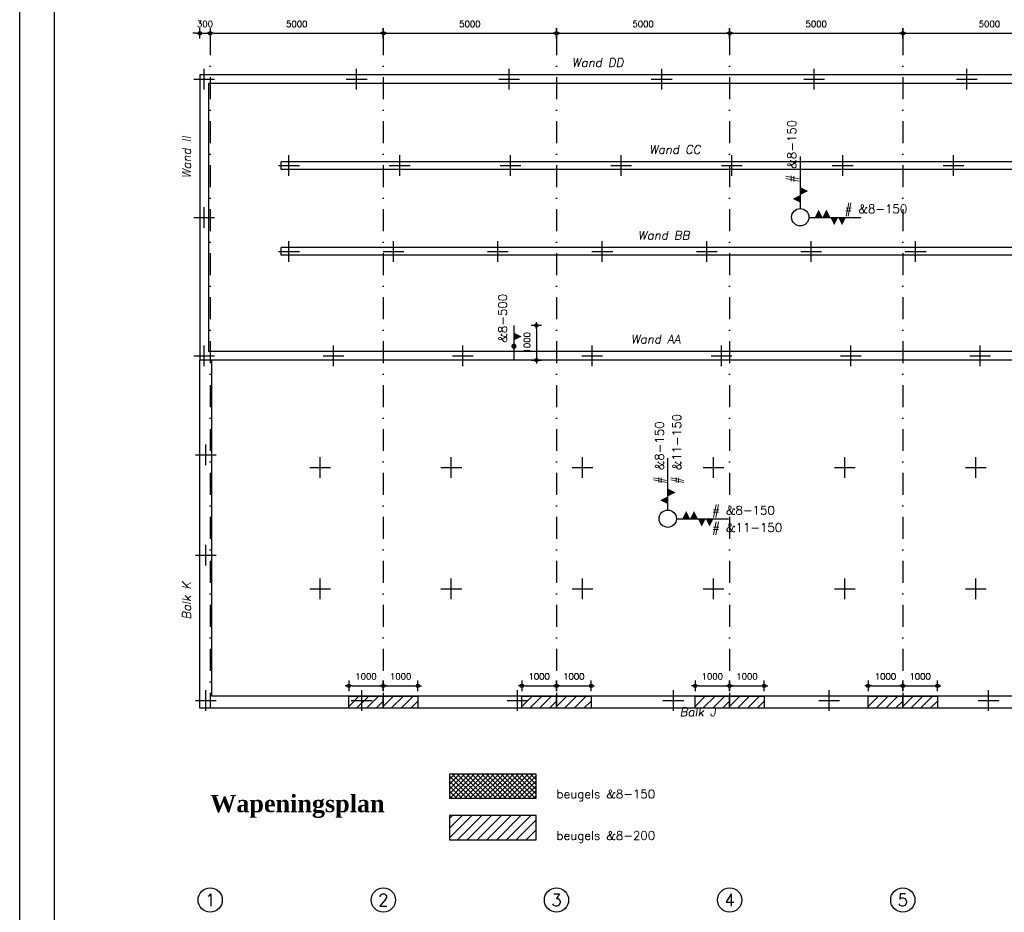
# Model space of a CAD drawing. Extents: x 0 to 139900, y 0 to 143500.
# Tile 19 of 34: x 0 to 28431, y 88104 to 113891. Entities that reach past the tile are written whole.
import ezdxf
from ezdxf.enums import TextEntityAlignment as Align

# ---------------------------------------------------------------- set-up
doc = ezdxf.new("R2010")
doc.units = 0
doc.header["$LTSCALE"] = 100
doc.header["$PDMODE"] = 3
doc.header["$PDSIZE"] = -3
doc.linetypes.add('DASHDOT2', pattern=[12.7, 6.35, -3.175, 0, -3.175])
doc.layers.get('0').update_dxf_attribs({"linetype": 'CONTINUOUS'})
doc.layers.get('DEFPOINTS').update_dxf_attribs({"linetype": 'CONTINUOUS'})
for name, color, linetype in [('A--A$1C-_CIRKEL', 3, 'CONTINUOUS'), ('A--A23--_F1---_ROOSTER', 8, 'CONTINUOUS'), ('A--L$2A-', 7, 'CONTINUOUS'), ('A--L$2A-_F123-', 1, 'CONTINUOUS'), ('A--L$7A-_STRAMIEN', 1, 'DASHDOT2'), ('A--L$9A-_F123-', 1, 'CONTINUOUS'), ('A--L16--_F123-', 3, 'CONTINUOUS'), ('A--M$1A-_F123-_MAATV', 7, 'CONTINUOUS'), ('A--T$1A-_F123-_0_25MM', 2, 'CONTINUOUS'), ('A--T$1A-_F123-_0_35MM', 3, 'CONTINUOUS')]:
    doc.layers.add(name, color=color, linetype=linetype)
doc.styles.add('0_25', font='ROMANS.shx', dxfattribs={"height": 250})
doc.styles.add('ALFA-0_25', font='ROMANS')
doc.styles.add('BALKEN', font='romand.shx', dxfattribs={"height": 180})
doc.styles.add('DLV5', font='TIMESBD.TTF')
doc.styles.add('MISO', font='ROMANS.shx')
doc.dimstyles.new('DLV18', dxfattribs={"dimscale": 100, "dimtxt": 1.8, "dimasz": 1, "dimexe": 0, "dimexo": 0, "dimgap": 0, "dimtad": 0, "dimdec": 0, "dimrnd": 1, "dimzin": 0, "dimtxsty": 'MISO', "dimblk1": '$DIMDLV', "dimblk2": '$DIMDLV', "dimsah": 1, "dimcen": 0, "dimse1": 1, "dimse2": 1, "dimclrd": 256, "dimclre": 256, "dimclrt": 1, "dimazin": 3, "dimtfac": 1, "dimtdec": 0, "dimtix": 1, "dimtmove": 0, "dimatfit": 3, "dimtvp": 1.5, "dimtolj": 1, "dimtzin": 0})

# ---------------------------------------------------------------- blocks, each defined once
blk = doc.blocks.new('CIRKEL')
at = {"layer": 'A--A$1C-_CIRKEL'}
blk.add_circle((0, 0), 350, dxfattribs=at)
blk = doc.blocks.new('KA-A0-1X')
at = {"layer": 'A--L$2A-_F123-'}
blk.add_lwpolyline([(0, 0), (0, 841), (1399, 841), (1399, 0)], close=True, dxfattribs=at)
at = {"layer": 'A--L$2A-_F123-', "color": 4}
blk.add_lwpolyline([(10, 10), (1389, 10), (1389, 831), (10, 831)], close=True, dxfattribs=at)
blk = doc.blocks.new('$DIMDLV')
at = {"color": 0}
for p, q in [((-1, 0), (1, 0)), ((0, -1.5), (0, 1.5))]:
    blk.add_line(p, q, dxfattribs=at)
blk.add_circle((0, 0), 0.5, dxfattribs=at)
blk = doc.blocks.new('*D277')
at = {"layer": 'A--M$1A-_F123-_MAATV', "linetype": 'CONTINUOUS'}
blk.add_line((25600, 113497), (30400, 113497), dxfattribs=at)
at = {"layer": 'DEFPOINTS', "color": 0, "linetype": 'CONTINUOUS'}
for p in [(25500, 113497), (30500, 113497), (30500, 113497)]:
    blk.add_point(p, dxfattribs=at)
at = {"layer": 'A--M$1A-_F123-_MAATV', "linetype": 'CONTINUOUS', "xscale": 100, "yscale": 100, "zscale": 100, "rotation": 180}
blk.add_blockref('$DIMDLV', (25500, 113497), dxfattribs=at)
at = {"layer": 'A--M$1A-_F123-_MAATV', "linetype": 'CONTINUOUS', "xscale": 100, "yscale": 100, "zscale": 100}
blk.add_blockref('$DIMDLV', (30500, 113497), dxfattribs=at)
at = {"layer": 'A--M$1A-_F123-_MAATV', "color": 1, "linetype": 'CONTINUOUS', "insert": (28000, 113767), "char_height": 180, "attachment_point": 5, "style": 'MISO'}
blk.add_mtext('\\A1;5000', dxfattribs=at)
blk = doc.blocks.new('*D280')
at = {"layer": 'A--M$1A-_F123-_MAATV', "linetype": 'CONTINUOUS'}
blk.add_line((10600, 113497), (15400, 113497), dxfattribs=at)
at = {"layer": 'DEFPOINTS', "color": 0, "linetype": 'CONTINUOUS'}
for p in [(10500, 113497), (15500, 113497), (15500, 113497)]:
    blk.add_point(p, dxfattribs=at)
at = {"layer": 'A--M$1A-_F123-_MAATV', "linetype": 'CONTINUOUS', "xscale": 100, "yscale": 100, "zscale": 100, "rotation": 180}
blk.add_blockref('$DIMDLV', (10500, 113497), dxfattribs=at)
at = {"layer": 'A--M$1A-_F123-_MAATV', "linetype": 'CONTINUOUS', "xscale": 100, "yscale": 100, "zscale": 100}
blk.add_blockref('$DIMDLV', (15500, 113497), dxfattribs=at)
at = {"layer": 'A--M$1A-_F123-_MAATV', "color": 1, "linetype": 'CONTINUOUS', "insert": (13000, 113767), "char_height": 180, "attachment_point": 5, "style": 'MISO'}
blk.add_mtext('\\A1;5000', dxfattribs=at)
blk = doc.blocks.new('*D278')
at = {"layer": 'A--M$1A-_F123-_MAATV', "linetype": 'CONTINUOUS'}
blk.add_line((5600, 113497), (10400, 113497), dxfattribs=at)
at = {"layer": 'DEFPOINTS', "color": 0, "linetype": 'CONTINUOUS'}
for p in [(5500, 113497), (10500, 113497), (10500, 113497)]:
    blk.add_point(p, dxfattribs=at)
at = {"layer": 'A--M$1A-_F123-_MAATV', "linetype": 'CONTINUOUS', "xscale": 100, "yscale": 100, "zscale": 100, "rotation": 180}
blk.add_blockref('$DIMDLV', (5500, 113497), dxfattribs=at)
at = {"layer": 'A--M$1A-_F123-_MAATV', "linetype": 'CONTINUOUS', "xscale": 100, "yscale": 100, "zscale": 100}
blk.add_blockref('$DIMDLV', (10500, 113497), dxfattribs=at)
at = {"layer": 'A--M$1A-_F123-_MAATV', "color": 1, "linetype": 'CONTINUOUS', "insert": (8000, 113767), "char_height": 180, "attachment_point": 5, "style": 'MISO'}
blk.add_mtext('\\A1;5000', dxfattribs=at)
blk = doc.blocks.new('*D279')
at = {"layer": 'A--M$1A-_F123-_MAATV', "linetype": 'CONTINUOUS'}
for p, q in [((5100, 113497), (5000, 113497)), ((5200, 113497), (5500, 113497)), ((5600, 113497), (5700, 113497))]:
    blk.add_line(p, q, dxfattribs=at)
at = {"layer": 'DEFPOINTS', "color": 0, "linetype": 'CONTINUOUS'}
for p in [(5500, 113497), (5500, 113497), (5200, 112297)]:
    blk.add_point(p, dxfattribs=at)
at = {"layer": 'A--M$1A-_F123-_MAATV', "linetype": 'CONTINUOUS', "xscale": 100, "yscale": 100, "zscale": 100}
blk.add_blockref('$DIMDLV', (5200, 113497), dxfattribs=at)
at = {"layer": 'A--M$1A-_F123-_MAATV', "linetype": 'CONTINUOUS', "xscale": 100, "yscale": 100, "zscale": 100, "rotation": 180}
blk.add_blockref('$DIMDLV', (5500, 113497), dxfattribs=at)
at = {"layer": 'A--M$1A-_F123-_MAATV', "color": 1, "linetype": 'CONTINUOUS', "insert": (5350, 113767), "char_height": 180, "attachment_point": 5, "style": 'MISO'}
blk.add_mtext('\\A1;300', dxfattribs=at)
blk = doc.blocks.new('*D281')
at = {"layer": 'A--M$1A-_F123-_MAATV', "linetype": 'CONTINUOUS'}
blk.add_line((20600, 113497), (25400, 113497), dxfattribs=at)
at = {"layer": 'DEFPOINTS', "color": 0, "linetype": 'CONTINUOUS'}
for p in [(20500, 113497), (25500, 113497), (25500, 113497)]:
    blk.add_point(p, dxfattribs=at)
at = {"layer": 'A--M$1A-_F123-_MAATV', "linetype": 'CONTINUOUS', "xscale": 100, "yscale": 100, "zscale": 100, "rotation": 180}
blk.add_blockref('$DIMDLV', (20500, 113497), dxfattribs=at)
at = {"layer": 'A--M$1A-_F123-_MAATV', "linetype": 'CONTINUOUS', "xscale": 100, "yscale": 100, "zscale": 100}
blk.add_blockref('$DIMDLV', (25500, 113497), dxfattribs=at)
at = {"layer": 'A--M$1A-_F123-_MAATV', "color": 1, "linetype": 'CONTINUOUS', "insert": (23000, 113767), "char_height": 180, "attachment_point": 5, "style": 'MISO'}
blk.add_mtext('\\A1;5000', dxfattribs=at)
blk = doc.blocks.new('*D282')
at = {"layer": 'A--M$1A-_F123-_MAATV', "linetype": 'CONTINUOUS'}
blk.add_line((15600, 113497), (20400, 113497), dxfattribs=at)
at = {"layer": 'DEFPOINTS', "color": 0, "linetype": 'CONTINUOUS'}
for p in [(15500, 113497), (20500, 113497), (20500, 113497)]:
    blk.add_point(p, dxfattribs=at)
at = {"layer": 'A--M$1A-_F123-_MAATV', "linetype": 'CONTINUOUS', "xscale": 100, "yscale": 100, "zscale": 100, "rotation": 180}
blk.add_blockref('$DIMDLV', (15500, 113497), dxfattribs=at)
at = {"layer": 'A--M$1A-_F123-_MAATV', "linetype": 'CONTINUOUS', "xscale": 100, "yscale": 100, "zscale": 100}
blk.add_blockref('$DIMDLV', (20500, 113497), dxfattribs=at)
at = {"layer": 'A--M$1A-_F123-_MAATV', "color": 1, "linetype": 'CONTINUOUS', "insert": (18000, 113767), "char_height": 180, "attachment_point": 5, "style": 'MISO'}
blk.add_mtext('\\A1;5000', dxfattribs=at)
blk = doc.blocks.new('PP99001-')
at = {"layer": 'A--L$9A-_F123-', "color": 2}
for p, q in [((0, -300), (0, 300)), ((-300, 0), (300, 0))]:
    blk.add_line(p, q, dxfattribs=at)
blk = doc.blocks.new('*D289')
at = {"layer": 'A--M$1A-_F123-_MAATV', "linetype": 'CONTINUOUS'}
blk.add_line((14921, 104957), (14921, 104157), dxfattribs=at)
at = {"layer": 'DEFPOINTS', "color": 0, "linetype": 'CONTINUOUS'}
for p in [(14271, 105057), (14271, 104057), (14921, 104057)]:
    blk.add_point(p, dxfattribs=at)
at = {"layer": 'A--M$1A-_F123-_MAATV', "linetype": 'CONTINUOUS', "xscale": 100, "yscale": 100, "zscale": 100}
for p, rotation in [((14921, 105057), 90), ((14921, 104057), 270)]:
    blk.add_blockref('$DIMDLV', p, dxfattribs=dict(at, rotation=rotation))
at = {"layer": 'A--M$1A-_F123-_MAATV', "color": 1, "linetype": 'CONTINUOUS', "insert": (14651, 104557), "char_height": 180, "attachment_point": 5, "rotation": 90, "style": 'MISO'}
blk.add_mtext('\\A1;1000', dxfattribs=at)
blk = doc.blocks.new('*D341')
at = {"layer": 'A--M$1A-_F123-_MAATV'}
blk.add_line((25600, 94647), (26400, 94647), dxfattribs=at)
at = {"layer": 'DEFPOINTS', "color": 0}
for p in [(26500, 94647), (25500, 94347), (26500, 94347)]:
    blk.add_point(p, dxfattribs=at)
at = {"layer": 'A--M$1A-_F123-_MAATV', "xscale": 100, "yscale": 100, "zscale": 100, "rotation": 180}
blk.add_blockref('$DIMDLV', (25500, 94647), dxfattribs=at)
at = {"layer": 'A--M$1A-_F123-_MAATV', "xscale": 100, "yscale": 100, "zscale": 100}
blk.add_blockref('$DIMDLV', (26500, 94647), dxfattribs=at)
at = {"layer": 'A--M$1A-_F123-_MAATV', "color": 1, "insert": (26000, 94917), "char_height": 180, "attachment_point": 5, "style": 'MISO'}
blk.add_mtext('\\A1;1000', dxfattribs=at)
blk = doc.blocks.new('*D342')
at = {"layer": 'A--M$1A-_F123-_MAATV'}
blk.add_line((24600, 94647), (25400, 94647), dxfattribs=at)
at = {"layer": 'DEFPOINTS', "color": 0}
for p in [(25500, 94647), (24500, 94347), (25500, 94347)]:
    blk.add_point(p, dxfattribs=at)
at = {"layer": 'A--M$1A-_F123-_MAATV', "xscale": 100, "yscale": 100, "zscale": 100, "rotation": 180}
blk.add_blockref('$DIMDLV', (24500, 94647), dxfattribs=at)
at = {"layer": 'A--M$1A-_F123-_MAATV', "xscale": 100, "yscale": 100, "zscale": 100}
blk.add_blockref('$DIMDLV', (25500, 94647), dxfattribs=at)
at = {"layer": 'A--M$1A-_F123-_MAATV', "color": 1, "insert": (25000, 94917), "char_height": 180, "attachment_point": 5, "style": 'MISO'}
blk.add_mtext('\\A1;1000', dxfattribs=at)
blk = doc.blocks.new('*D345')
at = {"layer": 'A--M$1A-_F123-_MAATV'}
blk.add_line((20600, 94647), (21400, 94647), dxfattribs=at)
at = {"layer": 'DEFPOINTS', "color": 0}
for p in [(21500, 94647), (20500, 94347), (21500, 94347)]:
    blk.add_point(p, dxfattribs=at)
at = {"layer": 'A--M$1A-_F123-_MAATV', "xscale": 100, "yscale": 100, "zscale": 100, "rotation": 180}
blk.add_blockref('$DIMDLV', (20500, 94647), dxfattribs=at)
at = {"layer": 'A--M$1A-_F123-_MAATV', "xscale": 100, "yscale": 100, "zscale": 100}
blk.add_blockref('$DIMDLV', (21500, 94647), dxfattribs=at)
at = {"layer": 'A--M$1A-_F123-_MAATV', "color": 1, "insert": (21000, 94917), "char_height": 180, "attachment_point": 5, "style": 'MISO'}
blk.add_mtext('\\A1;1000', dxfattribs=at)
blk = doc.blocks.new('*D346')
at = {"layer": 'A--M$1A-_F123-_MAATV'}
blk.add_line((19600, 94647), (20400, 94647), dxfattribs=at)
at = {"layer": 'DEFPOINTS', "color": 0}
for p in [(20500, 94647), (19500, 94347), (20500, 94347)]:
    blk.add_point(p, dxfattribs=at)
at = {"layer": 'A--M$1A-_F123-_MAATV', "xscale": 100, "yscale": 100, "zscale": 100, "rotation": 180}
blk.add_blockref('$DIMDLV', (19500, 94647), dxfattribs=at)
at = {"layer": 'A--M$1A-_F123-_MAATV', "xscale": 100, "yscale": 100, "zscale": 100}
blk.add_blockref('$DIMDLV', (20500, 94647), dxfattribs=at)
at = {"layer": 'A--M$1A-_F123-_MAATV', "color": 1, "insert": (20000, 94917), "char_height": 180, "attachment_point": 5, "style": 'MISO'}
blk.add_mtext('\\A1;1000', dxfattribs=at)
blk = doc.blocks.new('*D347')
at = {"layer": 'A--M$1A-_F123-_MAATV'}
blk.add_line((15600, 94647), (16400, 94647), dxfattribs=at)
at = {"layer": 'DEFPOINTS', "color": 0}
for p in [(16500, 94647), (15500, 94347), (16500, 94347)]:
    blk.add_point(p, dxfattribs=at)
at = {"layer": 'A--M$1A-_F123-_MAATV', "xscale": 100, "yscale": 100, "zscale": 100, "rotation": 180}
blk.add_blockref('$DIMDLV', (15500, 94647), dxfattribs=at)
at = {"layer": 'A--M$1A-_F123-_MAATV', "xscale": 100, "yscale": 100, "zscale": 100}
blk.add_blockref('$DIMDLV', (16500, 94647), dxfattribs=at)
at = {"layer": 'A--M$1A-_F123-_MAATV', "color": 1, "insert": (16000, 94917), "char_height": 180, "attachment_point": 5, "style": 'MISO'}
blk.add_mtext('\\A1;1000', dxfattribs=at)
blk = doc.blocks.new('*D348')
at = {"layer": 'A--M$1A-_F123-_MAATV'}
blk.add_line((14600, 94647), (15400, 94647), dxfattribs=at)
at = {"layer": 'DEFPOINTS', "color": 0}
for p in [(15500, 94647), (14500, 94347), (15500, 94347)]:
    blk.add_point(p, dxfattribs=at)
at = {"layer": 'A--M$1A-_F123-_MAATV', "xscale": 100, "yscale": 100, "zscale": 100, "rotation": 180}
blk.add_blockref('$DIMDLV', (14500, 94647), dxfattribs=at)
at = {"layer": 'A--M$1A-_F123-_MAATV', "xscale": 100, "yscale": 100, "zscale": 100}
blk.add_blockref('$DIMDLV', (15500, 94647), dxfattribs=at)
at = {"layer": 'A--M$1A-_F123-_MAATV', "color": 1, "insert": (15000, 94917), "char_height": 180, "attachment_point": 5, "style": 'MISO'}
blk.add_mtext('\\A1;1000', dxfattribs=at)
blk = doc.blocks.new('*D350')
at = {"layer": 'A--M$1A-_F123-_MAATV'}
blk.add_line((9600, 94647), (10400, 94647), dxfattribs=at)
at = {"layer": 'DEFPOINTS', "color": 0}
for p in [(10500, 94647), (9500, 94347), (10500, 94347)]:
    blk.add_point(p, dxfattribs=at)
at = {"layer": 'A--M$1A-_F123-_MAATV', "xscale": 100, "yscale": 100, "zscale": 100, "rotation": 180}
blk.add_blockref('$DIMDLV', (9500, 94647), dxfattribs=at)
at = {"layer": 'A--M$1A-_F123-_MAATV', "xscale": 100, "yscale": 100, "zscale": 100}
blk.add_blockref('$DIMDLV', (10500, 94647), dxfattribs=at)
at = {"layer": 'A--M$1A-_F123-_MAATV', "color": 1, "insert": (10000, 94917), "char_height": 180, "attachment_point": 5, "style": 'MISO'}
blk.add_mtext('\\A1;1000', dxfattribs=at)
blk = doc.blocks.new('*D349')
at = {"layer": 'A--M$1A-_F123-_MAATV'}
blk.add_line((10600, 94647), (11400, 94647), dxfattribs=at)
at = {"layer": 'DEFPOINTS', "color": 0}
for p in [(11500, 94647), (10500, 94347), (11500, 94347)]:
    blk.add_point(p, dxfattribs=at)
at = {"layer": 'A--M$1A-_F123-_MAATV', "xscale": 100, "yscale": 100, "zscale": 100, "rotation": 180}
blk.add_blockref('$DIMDLV', (10500, 94647), dxfattribs=at)
at = {"layer": 'A--M$1A-_F123-_MAATV', "xscale": 100, "yscale": 100, "zscale": 100}
blk.add_blockref('$DIMDLV', (11500, 94647), dxfattribs=at)
at = {"layer": 'A--M$1A-_F123-_MAATV', "color": 1, "insert": (11000, 94917), "char_height": 180, "attachment_point": 5, "style": 'MISO'}
blk.add_mtext('\\A1;1000', dxfattribs=at)

msp = doc.modelspace()

# ---------------------------------------------------------------- hatches: boundary and pattern name
at = {"layer": 'A--L16--_F123-'}
h = msp.add_hatch(dxfattribs=at)
h.set_pattern_fill('_USER', color=8, scale=200, angle=135, style=0, pattern_type=0)
h.set_pattern_definition([(45, (-90430, 8547.05), (141.42136, -141.42136), [])])
h.paths.add_polyline_path([(9500, 93997), (9500, 94347), (10500, 94347), (10500, 93997)])
h = msp.add_hatch(dxfattribs=at)
h.set_pattern_fill('_USER', color=8, scale=200, angle=135, style=0, pattern_type=0)
h.set_pattern_definition([(45, (-89430, 8547.05), (141.42136, -141.42136), [])])
h.paths.add_polyline_path([(10500, 93997), (10500, 94347), (11500, 94347), (11500, 93997)])
h = msp.add_hatch(dxfattribs=at)
h.set_pattern_fill('_USER', color=8, scale=200, angle=135, style=0, pattern_type=0)
h.set_pattern_definition([(45, (-85430, 8547.05), (141.42136, -141.42136), [])])
h.paths.add_polyline_path([(14500, 93997), (14500, 94347), (15500, 94347), (15500, 93997)])
h = msp.add_hatch(dxfattribs=at)
h.set_pattern_fill('_USER', color=8, scale=200, angle=135, style=0, pattern_type=0)
h.set_pattern_definition([(45, (-84430, 8547.05), (141.42136, -141.42136), [])])
h.paths.add_polyline_path([(15500, 93997), (15500, 94347), (16500, 94347), (16500, 93997)])
h = msp.add_hatch(dxfattribs=at)
h.set_pattern_fill('_USER', color=8, scale=200, angle=135, style=0, pattern_type=0)
h.set_pattern_definition([(45, (-80430, 8547.05), (141.42136, -141.42136), [])])
h.paths.add_polyline_path([(19500, 93997), (19500, 94347), (20500, 94347), (20500, 93997)])
h = msp.add_hatch(dxfattribs=at)
h.set_pattern_fill('_USER', color=8, scale=200, angle=135, style=0, pattern_type=0)
h.set_pattern_definition([(45, (-79430, 8547.05), (141.42136, -141.42136), [])])
h.paths.add_polyline_path([(20500, 93997), (20500, 94347), (21500, 94347), (21500, 93997)])
h = msp.add_hatch(dxfattribs=at)
h.set_pattern_fill('_USER', color=8, scale=200, angle=135, style=0, pattern_type=0)
h.set_pattern_definition([(45, (-75430, 8547.05), (141.42136, -141.42136), [])])
h.paths.add_polyline_path([(24500, 93997), (24500, 94347), (25500, 94347), (25500, 93997)])
h = msp.add_hatch(dxfattribs=at)
h.set_pattern_fill('_USER', color=8, scale=200, angle=135, style=0, pattern_type=0)
h.set_pattern_definition([(45, (-74430, 8547.05), (141.42136, -141.42136), [])])
h.paths.add_polyline_path([(25500, 93997), (25500, 94347), (26500, 94347), (26500, 93997)])
h = msp.add_hatch(dxfattribs=at)
h.set_pattern_fill('_USER', color=8, scale=100, angle=45, style=0, double=1, pattern_type=0)
h.set_pattern_definition([(45, (-2251.95, 67.05), (-70.71068, 70.71068), []), (135, (-2251.95, 67.05), (-70.71068, -70.71068), [])])
h.paths.add_polyline_path([(12414.2, 91397), (14914.2, 91397), (14914.2, 92097), (12414.2, 92097)])
h = msp.add_hatch(dxfattribs=at)
h.set_pattern_fill('_USER', color=8, scale=200, angle=45, style=0, pattern_type=0)
h.set_pattern_definition([(45, (-2251.95, 67.05), (-141.42136, 141.42136), [])])
h.paths.add_polyline_path([(12414.2, 90197), (14914.2, 90197), (14914.2, 90897), (12414.2, 90897)])

# ---------------------------------------------------------------- linework, layer by layer
at = {"layer": 'A--A23--_F1---_ROOSTER', "linetype": 'CONTINUOUS'}
for points in [[(12414.2, 91397), (14914.2, 91397), (14914.2, 92097), (12414.2, 92097)], [(12414.2, 90197), (14914.2, 90197), (14914.2, 90897), (12414.2, 90897)]]:
    msp.add_lwpolyline(points, close=True, dxfattribs=at)
at = {"layer": 'A--L$7A-_STRAMIEN'}
for p, q in [((5500, 113497), (5500, 93997)), ((10500, 113497), (10500, 93997)), ((15500, 113497), (15500, 93997)), ((20500, 113497), (20500, 93997)), ((25500, 113497), (25500, 93997))]:
    msp.add_line(p, q, dxfattribs=at)
at = {"layer": 'A--L16--_F123-', "color": 8}
for p, q in [((45090, 112297), (5200, 112297)), ((5200, 112297), (5200, 104057)), ((44840, 112047), (5450, 112047)), ((5450, 112047), (5450, 104307)), ((43060, 109787), (7550, 109787)), ((7550, 109567), (7550, 109787)), ((42840, 109567), (7550, 109567)), ((41060, 107307), (7550, 107307)), ((7550, 107087), (7550, 107307)), ((40840, 107087), (7550, 107087)), ((38810, 104057), (5200, 104057)), ((5200, 93997), (5200, 104057)), ((39060, 104307), (5450, 104307)), ((5550, 94347), (5550, 104057)), ((34522, 94347), (5550, 94347)), ((34872, 93997), (5200, 93997))]:
    msp.add_line(p, q, dxfattribs=at)
for points in [[(9500, 93997), (9500, 94347), (10500, 94347), (10500, 93997)], [(10500, 93997), (10500, 94347), (11500, 94347), (11500, 93997)], [(14500, 93997), (14500, 94347), (15500, 94347), (15500, 93997)], [(15500, 93997), (15500, 94347), (16500, 94347), (16500, 93997)], [(19500, 93997), (19500, 94347), (20500, 94347), (20500, 93997)], [(20500, 93997), (20500, 94347), (21500, 94347), (21500, 93997)], [(24500, 93997), (24500, 94347), (25500, 94347), (25500, 93997)], [(25500, 93997), (25500, 94347), (26500, 94347), (26500, 93997)]]:
    msp.add_lwpolyline(points, close=True, dxfattribs=at)
at = {"layer": 'A--T$1A-_F123-_0_25MM', "color": 7}
for points in [[(5200, 112297, 0, 100, 0), (5491.9, 112227.8, 0, 0, 0), (22294.6, 108242.4, 0, 0, 0)], [(38886, 104307, 0, 100, 0), (38594.1, 104376.3, 0, 0, 0), (22781.1, 108127, 0, 0, 0)], [(38886, 104457, 0, 100, 0), (38586, 104457, 0, 0, 0), (38586, 104457, 0, 0, 0), (5500, 104457, 100, 0, 0), (5200, 104457, 0, 0, 0)], [(5200, 104057, 0, 100, 0), (5484.1, 103960.7, 0, 0, 0), (18476.4, 99555.8, 0, 0, 0)], [(34872, 93997, 0, 100, 0), (34587.9, 94093.4, 0, 0, 0), (18949.9, 99395.3, 0, 0, 0)]]:
    msp.add_lwpolyline(points, format="xyseb", dxfattribs=at)
at = {"layer": 'A--T$1A-_F123-_0_25MM', "color": 7, "const_width": 75}
msp.add_lwpolyline([(14233.3, 104457, 1), (14308.3, 104457, 1)], format="xyb", close=True, dxfattribs=at)
at = {"layer": 'A--T$1A-_F123-_0_35MM', "color": 3}
for p, q in [((22541.7, 108434.7), (22541.7, 109934.7)), ((22787.8, 108180.8), (24287.8, 108180.8)), ((14270.8, 105057), (14270.8, 104057)), ((18717, 99725.5), (18717, 101225.5)), ((18963.1, 99471.7), (20463.1, 99471.7))]:
    msp.add_line(p, q, dxfattribs=at)
for centre in [(22537.8, 108184.7), (18713.1, 99475.6)]:
    msp.add_circle(centre, 250, dxfattribs=at)
for points in [[(22541.7, 109054), (22766.7, 108941.5), (22541.7, 108829)], [(22541.7, 108604), (22316.7, 108716.5), (22541.7, 108829)], [(22957.1, 108180.8), (23069.6, 108405.8), (23182.1, 108180.8)], [(23182.1, 108180.8), (23294.6, 108405.8), (23407.1, 108180.8)], [(23632.1, 108180.8), (23519.6, 107955.8), (23407.1, 108180.8)], [(23857.1, 108180.9), (23744.6, 107955.9), (23632.1, 108180.8)], [(14270.7, 104627.8), (14495.8, 104740.3), (14270.8, 104852.8)], [(18717.1, 99894.9), (18492, 100007.3), (18717, 100119.9)], [(18717, 100344.9), (18942, 100232.4), (18717, 100119.9)], [(19132.4, 99471.6), (19244.9, 99696.6), (19357.4, 99471.7)], [(19357.4, 99471.7), (19469.9, 99696.7), (19582.4, 99471.7)], [(19807.4, 99471.7), (19695, 99246.7), (19582.4, 99471.7)], [(20032.4, 99471.7), (19920, 99246.7), (19807.4, 99471.7)]]:
    msp.add_solid(points, dxfattribs=at)

# ---------------------------------------------------------------- block references
for p in [(5325, 112172), (9729.4, 112172), (14133.9, 112172), (18538.3, 112172), (22942.8, 112172), (27347.2, 112172), (7775, 109677), (10972.7, 109677), (14170.5, 109677), (17368.2, 109677), (20565.9, 109677), (23763.6, 109677), (26961.4, 109677), (5325, 108177), (7775, 107197), (10790.9, 107197), (13806.8, 107197), (16822.7, 107197), (19838.6, 107197), (22854.5, 107197), (25870.5, 107197), (5325, 104182), (9059.4, 104182), (12793.9, 104182), (16528.3, 104182), (20262.8, 104182), (23997.2, 104182), (27731.7, 104182), (5375, 101322), (8675, 100952), (12462, 100952), (16249, 100952), (20036, 100952), (23823, 100952), (27610, 100952), (5375, 98422), (8675, 97452), (12462, 97452), (16249, 97452), (20036, 97452), (23823, 97452), (27610, 97452), (5375, 94222), (9875, 94222), (14375, 94222), (18875, 94222), (23375, 94222), (27975, 94222)]:
    msp.add_blockref('PP99001-', p)
at = {"layer": 'A--L$2A-', "xscale": 100, "yscale": 100}
msp.add_blockref('KA-A0-1X', (0, 59400), dxfattribs=at)
at = {"layer": 'A--M$1A-_F123-_MAATV'}
ref = msp.add_blockref('CIRKEL', (5500, 88460), dxfattribs=at)
ref.add_attrib('A', '1', dxfattribs={"layer": 'A--T$1A-_F123-_0_25MM', "height": 350, "style": 'ALFA-0_25'}).set_placement((5500, 88460), align=Align.MIDDLE_CENTER)
ref = msp.add_blockref('CIRKEL', (10500, 88460), dxfattribs=at)
ref.add_attrib('A', '2', dxfattribs={"layer": 'A--T$1A-_F123-_0_25MM', "height": 350, "style": 'ALFA-0_25'}).set_placement((10500, 88460), align=Align.MIDDLE_CENTER)
ref = msp.add_blockref('CIRKEL', (15500, 88460), dxfattribs=at)
ref.add_attrib('A', '3', dxfattribs={"layer": 'A--T$1A-_F123-_0_25MM', "height": 350, "style": 'ALFA-0_25'}).set_placement((15500, 88460), align=Align.MIDDLE_CENTER)
ref = msp.add_blockref('CIRKEL', (20500, 88460), dxfattribs=at)
ref.add_attrib('A', '4', dxfattribs={"layer": 'A--T$1A-_F123-_0_25MM', "height": 350, "style": 'ALFA-0_25'}).set_placement((20500, 88460), align=Align.MIDDLE_CENTER)
ref = msp.add_blockref('CIRKEL', (25500, 88460), dxfattribs=at)
ref.add_attrib('A', '5', dxfattribs={"layer": 'A--T$1A-_F123-_0_25MM', "height": 350, "style": 'ALFA-0_25'}).set_placement((25500, 88460), align=Align.MIDDLE_CENTER)

# ---------------------------------------------------------------- texts
at = {"layer": 'A--T$1A-_F123-_0_25MM', "style": '0_25'}
for s, p in [('# &8-150', (22421.7, 109184.7)), ('# &8-150', (18597, 100475.5)), ('# &11-150', (19097, 100475.5))]:
    msp.add_text(s, height=250, rotation=90, dxfattribs=at).set_placement(p)
for s, p in [('# &8-150', (23818.9, 108300.8)), ('# &8-150', (19994.2, 99591.7)), ('# &11-150', (19994.2, 99091.7))]:
    msp.add_text(s, height=250, dxfattribs=at).set_placement(p)
msp.add_text('&8-500', height=250, rotation=90, dxfattribs=at).set_placement((14070.8, 105263.2), align=Align.CENTER)
at = {"layer": 'A--T$1A-_F123-_0_25MM', "linetype": 'CONTINUOUS', "style": '0_25'}
for s, p in [('beugels &8-150', (15500, 91397)), ('beugels &8-200', (15500, 90197))]:
    msp.add_text(s, height=250, dxfattribs=at).set_placement(p)
at = {"layer": 'A--T$1A-_F123-_0_25MM', "color": 7, "style": 'DLV5'}
msp.add_text('Wapeningsplan', height=500, dxfattribs=at).set_placement((5500, 90997))
at = {"layer": 'A--T$1A-_F123-_0_35MM', "color": 2, "style": 'BALKEN', "oblique": 10}
for s, p in [('Wand DD', (16691, 112526.2)), ('Wand CC', (18918.8, 110016.2)), ('Wand BB', (18597.7, 107536.2)), ('Wand AA', (18365.7, 104536.2)), ('Balk J', (19580.2, 93767.9))]:
    msp.add_text(s, height=250, dxfattribs=at).set_placement(p, align=Align.CENTER)
for s, p in [('Wand II', (4946.1, 109914.8)), ('Balk K', (4946.1, 97104.7))]:
    msp.add_text(s, height=250, rotation=90, dxfattribs=at).set_placement(p, align=Align.CENTER)

# ---------------------------------------------------------------- dimensions: what is measured, and where the dimension line sits
at = {"layer": 'A--M$1A-_F123-_MAATV', "linetype": 'CONTINUOUS'}
for base, p1, p2, picture, middle in [((5500, 113497), (5200, 112297), (5500, 113497), '*D279', (5350, 113767)), ((10500, 113497), (5500, 113497), (10500, 113497), '*D278', (8000, 113767)), ((15500, 113497), (10500, 113497), (15500, 113497), '*D280', (13000, 113767)), ((20500, 113497), (15500, 113497), (20500, 113497), '*D282', (18000, 113767)), ((25500, 113497), (20500, 113497), (25500, 113497), '*D281', (23000, 113767)), ((30500, 113497), (25500, 113497), (30500, 113497), '*D277', (28000, 113767))]:
    dim = msp.add_linear_dim(base=base, p1=p1, p2=p2, dimstyle='DLV18', dxfattribs=at)
    dim.commit()
    dim.dimension.update_dxf_attribs({"geometry": picture, "text_midpoint": middle})
dim = msp.add_linear_dim(base=(14920.8, 104057), p1=(14270.8, 105057), p2=(14270.8, 104057), angle=270, dimstyle='DLV18', dxfattribs=at)
dim.commit()
dim.dimension.update_dxf_attribs({"geometry": '*D289', "text_midpoint": (14650.8, 104557)})
at = {"layer": 'A--M$1A-_F123-_MAATV'}
for base, p1, p2, picture, middle in [((10500, 94647), (9500, 94347), (10500, 94347), '*D350', (10000, 94917)), ((11500, 94647), (10500, 94347), (11500, 94347), '*D349', (11000, 94917)), ((15500, 94647), (14500, 94347), (15500, 94347), '*D348', (15000, 94917)), ((16500, 94647), (15500, 94347), (16500, 94347), '*D347', (16000, 94917)), ((20500, 94647), (19500, 94347), (20500, 94347), '*D346', (20000, 94917)), ((21500, 94647), (20500, 94347), (21500, 94347), '*D345', (21000, 94917)), ((25500, 94647), (24500, 94347), (25500, 94347), '*D342', (25000, 94917)), ((26500, 94647), (25500, 94347), (26500, 94347), '*D341', (26000, 94917))]:
    dim = msp.add_linear_dim(base=base, p1=p1, p2=p2, dimstyle='DLV18', dxfattribs=at)
    dim.commit()
    dim.dimension.update_dxf_attribs({"geometry": picture, "text_midpoint": middle})

doc.saveas('drawing.dxf')
